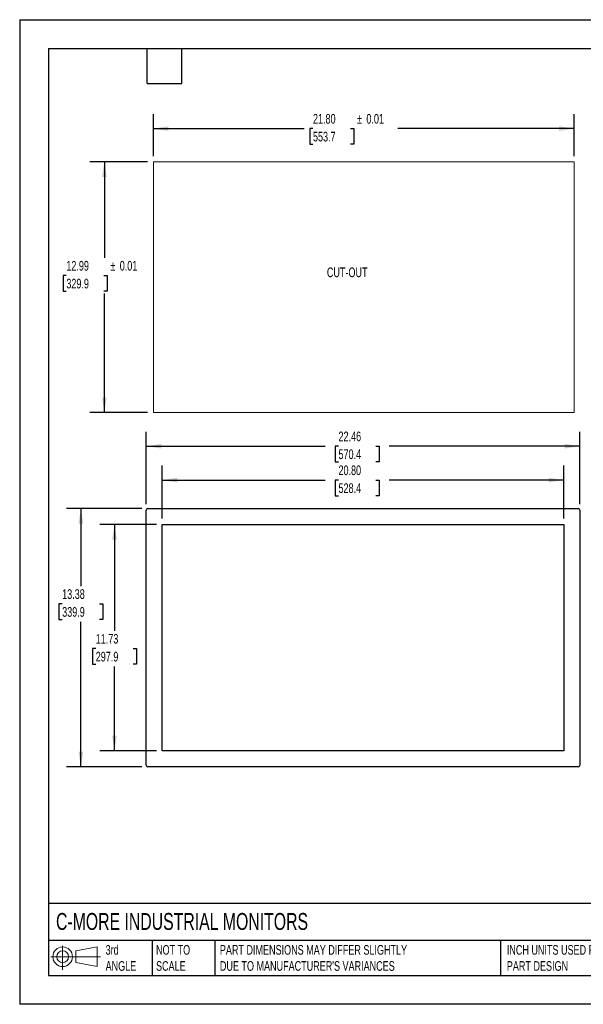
# Model space of a CAD drawing. Header units: inches. Extents: x 0 to 66, y 0 to 51.
# Tile 1 of 5: x 0 to 29.2, y 0 to 51. Entities that reach past the tile are written whole.
import ezdxf

# ---------------------------------------------------------------- set-up
doc = ezdxf.new("R2010")
doc.units = ezdxf.units.IN
doc.header["$LTSCALE"] = 6
doc.header["$MEASUREMENT"] = 0
doc.layers.add('DIMENSIONS', color=140, linetype='Continuous', lineweight=25)
doc.layers.add('TEXT', color=140, linetype='Continuous', lineweight=25)
doc.styles.add('SLDTEXTSTYLE0', font='TXT', dxfattribs={"width": 0.7})
doc.dimstyles.new('SLDDIMSTYLE0', dxfattribs={"dimtxt": 0.509766, "dimasz": 0.78, "dimexe": 0, "dimexo": 0.0625, "dimgap": 0.127441, "dimtad": 0, "dimtih": 1, "dimtoh": 1, "dimrnd": 1e-09, "dimzin": 12, "dimdsep": 46, "dimtxsty": 'SLDTEXTSTYLE0', "dimsah": 1, "dimcen": 0.09, "dimadec": 0, "dimazin": 3, "dimtfac": 1, "dimtofl": 0, "dimtmove": 0, "dimatfit": 3, "dimfxl": 0, "dimfrac": 2, "dimtolj": 1, "dimtzin": 12, "dimarcsym": 0})
doc.dimstyles.new('SLDDIMSTYLE1', dxfattribs={"dimtxt": 0.509766, "dimasz": 0.78, "dimexe": 0, "dimexo": 0.0625, "dimgap": 0.127441, "dimtad": 0, "dimtih": 1, "dimtoh": 1, "dimrnd": 1e-09, "dimzin": 4, "dimdsep": 46, "dimtxsty": 'SLDTEXTSTYLE0', "dimsah": 1, "dimcen": 0.09, "dimadec": 0, "dimazin": 1, "dimtfac": 1, "dimtofl": 0, "dimtmove": 0, "dimatfit": 3, "dimfxl": 0, "dimfrac": 2, "dimtolj": 1, "dimtzin": 12, "dimarcsym": 0})

# ---------------------------------------------------------------- blocks, each defined once
blk = doc.blocks.new('Block11')
at = {"color": 7, "linetype": 'Continuous', "lineweight": 18}
for p, q in [((0.611, 1.254), (0.611, 0)), ((1.294, 0.984), (2.404, 1.189)), ((2.404, 1.189), (2.404, 0.173)), ((0, 0.681), (2.569, 0.681)), ((1.294, 0.377), (1.294, 0.984)), ((1.294, 0.377), (2.404, 0.173))]:
    blk.add_line(p, q, dxfattribs=at)
for radius in [0.508, 0.304]:
    blk.add_circle((0.611, 0.681), radius, dxfattribs=at)
blk = doc.blocks.new('Block12')
at = {"color": 7, "linetype": 'Continuous'}
blk.add_blockref('Block11', (0, 0), dxfattribs=at)
blk = doc.blocks.new('_D')
at = {"layer": 'DIMENSIONS'}
for p, q in [((6.629, 43.638), (3.637, 43.638)), ((4.387, 43.638), (4.387, 38.671)), ((2.417, 37.746), (2.246, 37.746)), ((2.246, 37.746), (2.246, 36.936)), ((4.356, 37.746), (4.527, 37.746)), ((4.527, 37.746), (4.527, 36.936)), ((2.246, 36.936), (2.417, 36.936)), ((4.527, 36.936), (4.356, 36.936)), ((4.387, 30.648), (4.387, 36.822)), ((6.629, 30.648), (3.637, 30.648))]:
    blk.add_line(p, q, dxfattribs=at)
for points in [[(4.387, 43.638), (4.267, 42.858), (4.507, 42.858)], [(4.387, 30.648), (4.507, 31.428), (4.267, 31.428)]]:
    blk.add_solid(points, dxfattribs=at)
at = {"layer": 'DIMENSIONS', "char_height": 0.5, "attachment_point": 1, "style": 'SLDTEXTSTYLE0'}
for s, insert in [('12.99', (2.417, 38.505)), ('%%p', (4.699, 38.505)), ('0.01', (5.185, 38.505)), ('329.9', (2.417, 37.581))]:
    blk.add_mtext(s, dxfattribs=dict(at, insert=insert))
blk = doc.blocks.new('_D_1')
at = {"layer": 'DIMENSIONS'}
for p, q in [((6.929, 43.938), (6.929, 46.11)), ((28.729, 43.938), (28.729, 46.11)), ((6.929, 45.36), (14.74, 45.36)), ((15.197, 45.36), (15.026, 45.36)), ((15.026, 45.36), (15.026, 44.55)), ((17.136, 45.36), (17.307, 45.36)), ((17.307, 45.36), (17.307, 44.55)), ((28.729, 45.36), (19.593, 45.36)), ((15.026, 44.55), (15.197, 44.55)), ((17.307, 44.55), (17.136, 44.55))]:
    blk.add_line(p, q, dxfattribs=at)
for points in [[(6.929, 45.36), (7.709, 45.24), (7.709, 45.48)], [(28.729, 45.36), (27.949, 45.48), (27.949, 45.24)]]:
    blk.add_solid(points, dxfattribs=at)
at = {"layer": 'DIMENSIONS', "char_height": 0.5, "attachment_point": 1, "style": 'SLDTEXTSTYLE0'}
for s, insert in [('21.80', (15.197, 46.118)), ('%%p', (17.478, 46.118)), ('0.01', (17.964, 46.118)), ('553.7', (15.197, 45.194))]:
    blk.add_mtext(s, dxfattribs=dict(at, insert=insert))
blk = doc.blocks.new('_D_16')
at = {"layer": 'DIMENSIONS'}
for p, q in [((7.084, 24.856), (4.161, 24.856)), ((4.911, 24.856), (4.911, 19.349)), ((3.941, 18.425), (3.77, 18.425)), ((3.77, 18.425), (3.77, 17.615)), ((5.88, 18.425), (6.051, 18.425)), ((6.051, 18.425), (6.051, 17.615)), ((3.77, 17.615), (3.941, 17.615)), ((4.911, 13.129), (4.911, 17.501)), ((6.051, 17.615), (5.88, 17.615)), ((7.084, 13.129), (4.161, 13.129))]:
    blk.add_line(p, q, dxfattribs=at)
for points in [[(4.911, 24.856), (4.791, 24.076), (5.031, 24.076)], [(4.911, 13.129), (5.031, 13.909), (4.791, 13.909)]]:
    blk.add_solid(points, dxfattribs=at)
at = {"layer": 'DIMENSIONS', "char_height": 0.5, "attachment_point": 1, "style": 'SLDTEXTSTYLE0'}
for s, insert in [('11.73', (3.941, 19.184)), ('297.9', (3.941, 18.259))]:
    blk.add_mtext(s, dxfattribs=dict(at, insert=insert))
blk = doc.blocks.new('_D_17')
at = {"layer": 'DIMENSIONS'}
for p, q in [((6.336, 25.683), (2.421, 25.683)), ((3.171, 25.683), (3.171, 21.665)), ((2.202, 20.741), (2.03, 20.741)), ((2.03, 20.741), (2.03, 19.93)), ((4.141, 20.741), (4.312, 20.741)), ((4.312, 20.741), (4.312, 19.93)), ((2.03, 19.93), (2.202, 19.93)), ((4.312, 19.93), (4.141, 19.93)), ((3.171, 12.302), (3.171, 19.816)), ((6.336, 12.302), (2.421, 12.302))]:
    blk.add_line(p, q, dxfattribs=at)
for points in [[(3.171, 25.683), (3.051, 24.903), (3.291, 24.903)], [(3.171, 12.302), (3.291, 13.082), (3.051, 13.082)]]:
    blk.add_solid(points, dxfattribs=at)
at = {"layer": 'DIMENSIONS', "char_height": 0.5, "attachment_point": 1, "style": 'SLDTEXTSTYLE0'}
for s, insert in [('13.38', (2.202, 21.499)), ('339.9', (2.202, 20.575))]:
    blk.add_mtext(s, dxfattribs=dict(at, insert=insert))
blk = doc.blocks.new('_D_18')
at = {"layer": 'DIMENSIONS'}
for p, q in [((7.384, 25.156), (7.384, 27.903)), ((28.189, 25.156), (28.189, 27.903)), ((7.384, 27.153), (15.828, 27.153)), ((16.519, 27.153), (16.347, 27.153)), ((16.347, 27.153), (16.347, 26.343)), ((18.457, 27.153), (18.629, 27.153)), ((18.629, 27.153), (18.629, 26.343)), ((28.189, 27.153), (19.148, 27.153)), ((16.347, 26.343), (16.519, 26.343)), ((18.629, 26.343), (18.457, 26.343))]:
    blk.add_line(p, q, dxfattribs=at)
for points in [[(7.384, 27.153), (8.164, 27.033), (8.164, 27.273)], [(28.189, 27.153), (27.409, 27.273), (27.409, 27.033)]]:
    blk.add_solid(points, dxfattribs=at)
at = {"layer": 'DIMENSIONS', "char_height": 0.5, "attachment_point": 1, "style": 'SLDTEXTSTYLE0'}
for s, insert in [('20.80', (16.519, 27.912)), ('528.4', (16.519, 26.987))]:
    blk.add_mtext(s, dxfattribs=dict(at, insert=insert))
blk = doc.blocks.new('_D_19')
at = {"layer": 'DIMENSIONS'}
for p, q in [((6.557, 25.904), (6.557, 29.658)), ((29.016, 25.904), (29.016, 29.658)), ((6.557, 28.908), (15.828, 28.908)), ((16.519, 28.908), (16.347, 28.908)), ((16.347, 28.908), (16.347, 28.097)), ((18.457, 28.908), (18.629, 28.908)), ((18.629, 28.908), (18.629, 28.097)), ((29.016, 28.908), (19.148, 28.908)), ((16.347, 28.097), (16.519, 28.097)), ((18.629, 28.097), (18.457, 28.097))]:
    blk.add_line(p, q, dxfattribs=at)
for points in [[(6.557, 28.908), (7.337, 28.788), (7.337, 29.028)], [(29.016, 28.908), (28.236, 29.028), (28.236, 28.788)]]:
    blk.add_solid(points, dxfattribs=at)
at = {"layer": 'DIMENSIONS', "char_height": 0.5, "attachment_point": 1, "style": 'SLDTEXTSTYLE0'}
for s, insert in [('22.46', (16.519, 29.666)), ('570.4', (16.519, 28.742))]:
    blk.add_mtext(s, dxfattribs=dict(at, insert=insert))

msp = doc.modelspace()

# ---------------------------------------------------------------- linework, layer by layer
at = {"color": 7, "linetype": 'Continuous'}
for p, q in [((0.001, 51.001), (0.001, 0.001)), ((0.001, 51.001), (66.001, 51.001)), ((66.001, 0.001), (0.001, 0.001))]:
    msp.add_line(p, q, dxfattribs=at)
at = {"color": 179, "linetype": 'Continuous', "lineweight": 18}
for p, q in [((6.929, 43.638), (28.729, 43.638)), ((6.929, 43.638), (6.929, 30.648)), ((28.729, 43.638), (28.729, 30.648)), ((6.929, 30.648), (28.729, 30.648))]:
    msp.add_line(p, q, dxfattribs=at)
for p, q in [((6.557, 12.381), (6.557, 25.604)), ((6.636, 25.683), (28.937, 25.683)), ((29.016, 25.604), (29.016, 12.381)), ((7.384, 24.856), (28.189, 24.856)), ((7.384, 13.129), (7.384, 24.856)), ((28.189, 24.856), (28.189, 13.129)), ((28.189, 13.129), (7.384, 13.129)), ((28.937, 12.302), (6.636, 12.302))]:
    msp.add_line(p, q)
for centre, start, end in [((6.636, 25.604), 90, 180), ((28.937, 25.604), 0, 90), ((6.636, 12.381), 180, 270), ((28.937, 12.381), 270, 0)]:
    msp.add_arc(centre, 0.0787, start, end)
at = {"layer": 'TEXT'}
for p, q in [((1.5, 49.5), (64.5, 49.5)), ((1.5, 49.5), (1.5, 1.5)), ((6.6, 47.7), (6.6, 49.5)), ((8.4, 47.7), (8.4, 49.5)), ((6.6, 47.7), (8.4, 47.7)), ((64.5, 5.227), (1.5, 5.227)), ((64.5, 3.3), (1.5, 3.3)), ((6.861, 3.3), (6.861, 1.5)), ((10.119, 3.3), (10.119, 1.5)), ((24.918, 3.3), (24.918, 1.5)), ((1.5, 1.5), (64.5, 1.5))]:
    msp.add_line(p, q, dxfattribs=at)

# ---------------------------------------------------------------- block references
msp.add_blockref('Block12', (1.615, 1.784), dxfattribs=at)

# ---------------------------------------------------------------- texts
at = {"layer": 'DIMENSIONS', "insert": (15.917, 38.165), "char_height": 0.5, "attachment_point": 1, "style": 'SLDTEXTSTYLE0'}
msp.add_mtext('CUT-OUT', dxfattribs=at)
at = {"layer": 'TEXT', "attachment_point": 1, "style": 'SLDTEXTSTYLE0'}
for s, insert, char_height in [('C-MORE INDUSTRIAL MONITORS', (1.882, 4.73), 0.875), ('3rd^JANGLE', (4.453, 3.07), 0.5), ('NOT TO^JSCALE', (7.065, 3.07), 0.5), ("PART DIMENSIONS MAY DIFFER SLIGHTLY ^JDUE TO MANUFACTURER'S VARIANCES", (10.373, 3.07), 0.5), ('INCH UNITS USED FOR ^JPART DESIGN', (25.241, 3.07), 0.5)]:
    msp.add_mtext(s, dxfattribs=dict(at, insert=insert, char_height=char_height))

# ---------------------------------------------------------------- dimensions: what is measured, and where the dimension line sits
at = {"layer": 'DIMENSIONS'}
dim = msp.add_linear_dim(base=(28.729, 45.36), p1=(6.929, 43.638), p2=(28.729, 43.638), text='<>%%p0.01', dimstyle='SLDDIMSTYLE1', dxfattribs=at)
dim.commit()
dim.dimension.update_dxf_attribs({"geometry": '_D_1', "text_midpoint": (17.167, 45.36), "dimtype": 160})
dim = msp.add_linear_dim(base=(4.387, 30.648), p1=(6.929, 43.638), p2=(6.929, 30.648), angle=90, text='<>%%p0.01', dimstyle='SLDDIMSTYLE0', dxfattribs=at)
dim.commit()
dim.dimension.update_dxf_attribs({"geometry": '_D', "text_midpoint": (4.387, 37.746), "dimtype": 160})
for base, p1, p2, dimstyle, picture, middle in [((29.016, 28.908), (6.557, 25.604), (29.016, 25.604), 'SLDDIMSTYLE0', '_D_19', (17.488, 28.908)), ((28.1888, 27.153), (7.384, 24.856), (28.1888, 24.856), 'SLDDIMSTYLE1', '_D_18', (17.4879, 27.153))]:
    dim = msp.add_linear_dim(base=base, p1=p1, p2=p2, dimstyle=dimstyle, dxfattribs=at)
    dim.commit()
    dim.dimension.update_dxf_attribs({"geometry": picture, "text_midpoint": middle, "dimtype": 160})
for base, p1, p2, picture, middle in [((3.171, 12.302), (6.636, 25.683), (6.636, 12.302), '_D_17', (3.171, 20.741)), ((4.911, 13.129), (7.384, 24.856), (7.384, 13.129), '_D_16', (4.911, 18.425))]:
    dim = msp.add_linear_dim(base=base, p1=p1, p2=p2, angle=90, dimstyle='SLDDIMSTYLE0', dxfattribs=at)
    dim.commit()
    dim.dimension.update_dxf_attribs({"geometry": picture, "text_midpoint": middle, "dimtype": 160})

doc.saveas('drawing.dxf')
